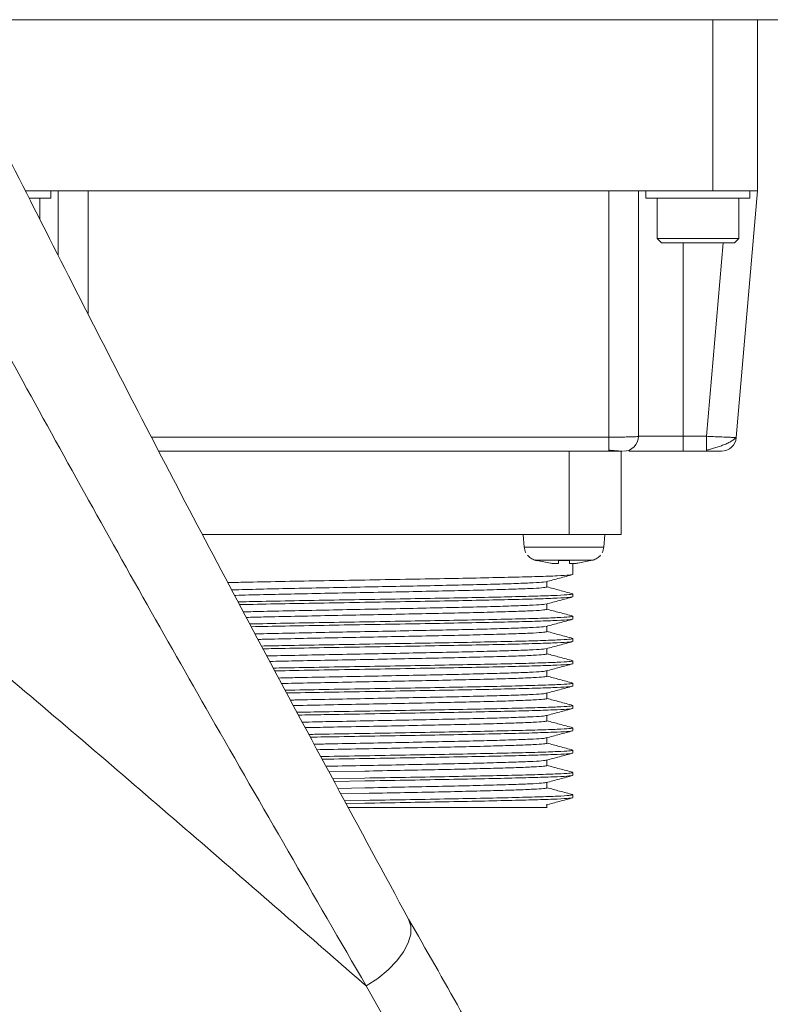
# Model space of a CAD drawing. Header units: millimetres. Extents: x 51337 to 61814, y -21781 to -12277.
# Tile 68 of 256: x 52738 to 52788, y -15498 to -15432. Entities that reach past the tile are written whole.
import ezdxf

# ---------------------------------------------------------------- set-up
doc = ezdxf.new("R2010")
doc.units = ezdxf.units.MM
doc.header["$LTSCALE"] = 0.3175
doc.layers.add('1轮廓实线层', color=7, linetype='Continuous', lineweight=18)
doc.layers.add('粗实线', color=7, linetype='Continuous', lineweight=18)

msp = doc.modelspace()

# ---------------------------------------------------------------- linework, layer by layer
at = {"layer": '1轮廓实线层', "ltscale": 30}
msp.add_lwpolyline([(52760.98632, -15497.15284), (52761.75943, -15496.64107), (52762.4512, -15496.07364), (52763.03739, -15495.47032), (52763.49744, -15494.8524), (52763.81522, -15494.24145), (52763.97958, -15493.65893), (52763.98475, -15493.12535), (52763.83055, -15492.6593)], dxfattribs=at)
for centre, start, end in [((52778.28392, -15460.20784), 270, 0), ((52784.86596, -15460.20784), 270, 355.1009075), ((52772.60424, -15467.56793), 185, 207.6676428), ((52775.9636, -15467.56793), 332.4851441, 355)]:
    msp.add_arc(centre, 1, start, end, dxfattribs=at)
at = {"layer": '粗实线', "ltscale": 30}
for p, q in [((52732.3742, -15432.20786), (52824.28392, -15432.20786)), ((52784.28392, -15432.20786), (52784.28392, -15443.70786)), ((52787.28391, -15443.70786), (52787.28391, -15432.20786)), ((52742.28391, -15443.70786), (52738.07711, -15443.70786)), ((52739.78392, -15444.21098), (52739.78392, -15443.70786)), ((52740.28392, -15448.03307), (52740.28392, -15443.70786)), ((52777.28392, -15443.70786), (52742.28391, -15443.70786)), ((52742.28391, -15443.70786), (52742.28391, -15451.95297)), ((52784.28392, -15443.70786), (52777.28392, -15443.70786)), ((52777.28392, -15460.2649), (52777.28392, -15443.70786)), ((52779.28391, -15443.70786), (52779.28391, -15460.20785)), ((52779.78391, -15443.70786), (52779.78391, -15444.21098)), ((52787.28391, -15443.70786), (52785.86231, -15460.29321)), ((52786.78391, -15444.21098), (52786.78391, -15443.70661)), ((52739.03392, -15445.58314), (52739.03392, -15444.20538)), ((52780.53392, -15444.20538), (52780.53392, -15446.90785)), ((52786.03392, -15446.90785), (52786.03392, -15444.20538)), ((52780.53392, -15446.90785), (52780.83609, -15447.20999)), ((52780.53392, -15446.90785), (52786.03392, -15446.90785)), ((52782.28392, -15447.20784), (52782.28392, -15460.20785)), ((52783.8623, -15460.20785), (52784.97658, -15447.20784)), ((52785.73174, -15447.20999), (52786.03392, -15446.90785)), ((52746.55945, -15460.2649), (52777.28392, -15460.2649)), ((52777.28392, -15461.20784), (52777.28392, -15460.2649)), ((52782.28392, -15460.20785), (52779.28391, -15460.20785)), ((52782.28392, -15460.20785), (52782.28392, -15461.20784)), ((52782.28392, -15460.20785), (52783.8623, -15460.20785)), ((52783.8623, -15461.20784), (52783.8623, -15460.20785)), ((52747.05519, -15461.20784), (52777.28392, -15461.20784)), ((52774.63392, -15466.80782), (52774.63392, -15461.20784)), ((52778.13392, -15466.80782), (52778.13392, -15461.20784)), ((52782.28392, -15461.20784), (52783.8623, -15461.20784)), ((52749.99929, -15466.80782), (52774.63392, -15466.80782)), ((52771.53392, -15466.80782), (52771.60804, -15467.6551)), ((52776.95979, -15467.6551), (52777.03414, -15466.80537)), ((52771.60804, -15467.6551), (52776.95979, -15467.6551)), ((52773.36725, -15468.73787), (52772.48392, -15468.56252)), ((52774.28392, -15468.57247), (52773.91725, -15468.56252)), ((52773.91725, -15468.56252), (52773.91725, -15468.73787)), ((52774.28392, -15468.52795), (52774.28392, -15468.57247)), ((52774.65058, -15468.56252), (52774.28392, -15468.57247)), ((52774.65058, -15468.73787), (52774.65058, -15468.56252)), ((52776.08392, -15468.56252), (52775.20059, -15468.73787)), ((52776.08387, -15468.56234), (52776.24147, -15468.52014)), ((52774.88391, -15469.49187), (52774.88391, -15468.76482)), ((52773.13391, -15470.33337), (52773.13391, -15469.96937)), ((52774.79994, -15470.78905), (52774.88391, -15470.80365)), ((52774.88391, -15470.99182), (52774.88391, -15470.80365)), ((52773.13391, -15471.83487), (52773.13391, -15471.46938)), ((52774.79112, -15472.28751), (52774.88391, -15472.30366)), ((52774.88391, -15472.49183), (52774.88391, -15472.30366)), ((52773.13391, -15473.3347), (52773.13391, -15472.96939)), ((52774.80148, -15473.78925), (52774.88391, -15473.80361)), ((52774.88391, -15473.99185), (52774.88391, -15473.80361)), ((52773.13391, -15474.83489), (52773.13391, -15474.4694)), ((52774.79349, -15475.28789), (52774.88391, -15475.30368)), ((52774.88391, -15475.49186), (52774.88391, -15475.30368)), ((52773.13391, -15476.33473), (52773.13391, -15475.96941)), ((52774.79757, -15476.78867), (52774.88391, -15476.80375)), ((52774.88391, -15476.99187), (52774.88391, -15476.80375)), ((52773.13391, -15477.83474), (52773.13391, -15477.46936)), ((52774.79785, -15478.28874), (52774.88391, -15478.30376)), ((52774.88391, -15478.49188), (52774.88391, -15478.30376)), ((52773.13391, -15479.33493), (52773.13391, -15478.96937)), ((52774.79182, -15479.78762), (52774.88391, -15479.80372)), ((52774.88391, -15479.99189), (52774.88391, -15479.80372)), ((52773.13391, -15480.83446), (52773.13391, -15480.46938)), ((52774.8011, -15481.28924), (52774.88391, -15481.30367)), ((52774.88391, -15481.49196), (52774.88391, -15481.30367)), ((52773.13391, -15482.33477), (52773.13391, -15481.96939)), ((52758.49495, -15482.75665), (52760.88392, -15482.7098)), ((52760.88392, -15483.17877), (52758.7422, -15483.21555)), ((52774.79167, -15482.78764), (52774.88391, -15482.80368)), ((52774.88391, -15482.99191), (52774.88391, -15482.80368)), ((52760.88392, -15483.36694), (52758.84265, -15483.40193)), ((52759.09537, -15483.87102), (52760.88392, -15483.83591)), ((52773.13391, -15483.8349), (52773.13391, -15483.4694)), ((52759.29474, -15484.24104), (52760.88392, -15484.20987)), ((52774.8005, -15484.28777), (52774.88391, -15484.30226)), ((52774.88391, -15484.49198), (52774.88391, -15484.30226)), ((52760.88392, -15484.67842), (52759.54284, -15484.70149)), ((52760.88392, -15484.86689), (52759.64353, -15484.88835)), ((52773.13391, -15485.1788), (52773.13391, -15484.96941)), ((52767.94138, -15509.46811), (52760.98632, -15497.15284))]:
    msp.add_line(p, q, dxfattribs=at)
for points, knots in [([(52737.13595, -15441.86321), (52739.86358, -15447.2444), (52745.32038, -15458.00982), (52754.28955, -15475.03729), (52760.51789, -15486.54089), (52763.83055, -15492.6593)], [0, 0, 0, 0, 41641.3294993, 83306.19254651, 130643.97678605, 130643.97678605, 130643.97678605, 130643.97678605]), ([(52778.69813, -15443.70786), (52778.59602, -15443.70788), (52778.39452, -15443.70791), (52777.92596, -15443.70803), (52777.53833, -15443.70792), (52777.28392, -15443.70786)], [0, 0, 0, 0, 34181.35808853, 67457.38461187, 131010.27437311, 131010.27437311, 131010.27437311, 131010.27437311]), ([(52784.28392, -15443.70786), (52784.67703, -15443.70786), (52785.46325, -15443.70786), (52786.45489, -15443.70786), (52787.14863, -15443.70786), (52787.23882, -15443.70786), (52787.28391, -15443.70786)], [0, 0, 0, 0, 41064.48045299, 82128.83707355, 123193.1936941, 164257.41779153, 164257.41779153, 164257.41779153, 164257.41779153]), ([(52738.33221, -15444.20782), (52738.47918, -15444.20782), (52739.01734, -15444.20782), (52739.61521, -15444.20782), (52739.72768, -15444.20782), (52739.78392, -15444.20782)], [0, 0, 0, 0, 20670.29115802, 75691.65995141, 130712.83355656, 130712.83355656, 130712.83355656, 130712.83355656]), ([(52779.78391, -15444.20782), (52779.83653, -15444.20782), (52779.94175, -15444.20782), (52780.75112, -15444.20782), (52781.90802, -15444.20782), (52782.82528, -15444.20782), (52783.28391, -15444.20782)], [0, 0, 0, 0, 41053.01500694, 82106.00751998, 123159.12446722, 164212.09577858, 164212.09577858, 164212.09577858, 164212.09577858]), ([(52783.28391, -15444.20782), (52783.74254, -15444.20782), (52784.6598, -15444.20782), (52785.81671, -15444.20782), (52786.62609, -15444.20782), (52786.7313, -15444.20782), (52786.78391, -15444.20782)], [0, 0, 0, 0, 41062.17840659, 82124.50248172, 123186.82655685, 164249.00496344, 164249.00496344, 164249.00496344, 164249.00496344]), ([(52760.98632, -15497.15284), (52757.487, -15491.11581), (52750.92014, -15479.78665), (52741.42574, -15462.9871), (52735.62345, -15452.34808), (52732.72199, -15447.02802)], [0, 0, 0, 0, 47456.62487459, 89057.58906786, 130667.32183692, 130667.32183692, 130667.32183692, 130667.32183692]), ([(52780.83392, -15447.20784), (52780.87075, -15447.20784), (52780.9444, -15447.20784), (52781.51096, -15447.20784), (52782.32079, -15447.20784), (52782.96287, -15447.20784), (52783.28391, -15447.20784)], [0, 0, 0, 0, 41054.76123284, 82110.04549693, 123165.0637054, 164220.2011985, 164220.2011985, 164220.2011985, 164220.2011985]), ([(52783.28391, -15447.20784), (52783.60495, -15447.20784), (52784.24704, -15447.20784), (52785.05688, -15447.20784), (52785.62343, -15447.20784), (52785.69709, -15447.20784), (52785.73392, -15447.20784)], [0, 0, 0, 0, 41061.5310126, 82123.20881904, 123184.88662549, 164246.04131924, 164246.04131924, 164246.04131924, 164246.04131924]), ([(52777.28392, -15460.2649), (52777.53693, -15460.2642), (52777.92386, -15460.26314), (52778.38922, -15460.25601), (52778.77404, -15460.24707), (52779.06741, -15460.23542), (52779.25178, -15460.2212), (52779.27275, -15460.21249), (52779.28391, -15460.20785)], [0, 0, 0, 0, 56744.70543534, 86777.87509978, 117832.51415898, 167836.57018662, 199584.33616898, 235762.42911184, 235762.42911184, 235762.42911184, 235762.42911184]), ([(52783.8623, -15460.20785), (52784.02283, -15460.21476), (52784.32423, -15460.22773), (52784.81818, -15460.24928), (52785.23433, -15460.26657), (52785.54416, -15460.27998), (52785.79402, -15460.29057), (52785.83531, -15460.29216), (52785.86231, -15460.29321)], [0, 0, 0, 0, 36199.56956459, 67965.19918558, 117993.85730329, 149058.17668163, 179097.14575444, 235851.16828337, 235851.16828337, 235851.16828337, 235851.16828337]), ([(52783.8623, -15461.13894), (52783.9485, -15461.11895), (52784.12502, -15461.07803), (52784.41932, -15460.99405), (52784.72307, -15460.8958), (52785.02162, -15460.78489), (52785.29726, -15460.66564), (52785.53247, -15460.54147), (52785.71958, -15460.41504), (52785.78704, -15460.3329), (52785.82105, -15460.29148)], [0, 0, 0, 0, 33605.02215341, 68817.4208287, 105633.12745406, 143943.21966917, 183519.37036568, 224084.31974564, 265416.8798471, 307453.16884552, 307453.16884552, 307453.16884552, 307453.16884552]), ([(52777.28392, -15461.14341), (52777.41209, -15461.15375), (52777.65737, -15461.17355), (52777.9397, -15461.19369), (52778.13141, -15461.20608), (52778.17517, -15461.20723), (52778.1962, -15461.20778)], [0, 0, 0, 0, 46433.32241876, 88858.48980642, 127987.48729079, 164183.14952018, 164183.14952018, 164183.14952018, 164183.14952018]), ([(52777.28392, -15461.20784), (52777.41516, -15461.20784), (52777.67717, -15461.20784), (52778.01822, -15461.20784), (52778.14542, -15461.20784), (52778.20889, -15461.20784)], [0, 0, 0, 0, 43833.5177579, 87506.064743, 131004.64440279, 131004.64440279, 131004.64440279, 131004.64440279]), ([(52782.28392, -15461.20784), (52781.76277, -15461.20784), (52780.72047, -15461.20784), (52779.37727, -15461.20784), (52778.87721, -15461.20784), (52778.63392, -15461.20784)], [0, 0, 0, 0, 44450.60816739, 88900.88968824, 131017.469167, 131017.469167, 131017.469167, 131017.469167]), ([(52783.8623, -15461.20784), (52783.99502, -15461.20784), (52784.25964, -15461.20784), (52784.59161, -15461.20784), (52784.82146, -15461.20784), (52784.85117, -15461.20784), (52784.86596, -15461.20784)], [0, 0, 0, 0, 41510.80380074, 82760.51192307, 123683.96688015, 164245.70403905, 164245.70403905, 164245.70403905, 164245.70403905]), ([(52760.98632, -15497.15284), (52758.07454, -15494.61702), (52751.20985, -15488.63869), (52740.04954, -15479.00571), (52730.23326, -15470.77251), (52724.37633, -15466.17192), (52722.92558, -15465.03237)], [0, 0, 0, 0, 39303.42141854, 92659.8632498, 146138.62175609, 163746.58450543, 163746.58450543, 163746.58450543, 163746.58450543]), ([(52774.63392, -15466.80782), (52775.09255, -15466.80782), (52776.0098, -15466.80782), (52777.16672, -15466.80782), (52777.97608, -15466.80782), (52778.0813, -15466.80782), (52778.13392, -15466.80782)], [0, 0, 0, 0, 41040.83555568, 82081.48054411, 123122.24992884, 164163.04180078, 164163.04180078, 164163.04180078, 164163.04180078]), ([(52771.83119, -15468.20227), (52771.90107, -15468.27517), (52772.04083, -15468.42099), (52772.2298, -15468.49229), (52772.32429, -15468.52795)], [0, 0, 0, 0, 46288.34723065, 92576.96372282, 92576.96372282, 92576.96372282, 92576.96372282]), ([(52774.28392, -15468.52795), (52774.02714, -15468.52795), (52773.51357, -15468.52795), (52772.86582, -15468.52795), (52772.41266, -15468.52795), (52772.35375, -15468.52795), (52772.32429, -15468.52795)], [0, 0, 0, 0, 41033.80016482, 82067.46171958, 123101.01295635, 164134.73511301, 164134.73511301, 164134.73511301, 164134.73511301]), ([(52772.32725, -15468.51966), (52772.37268, -15468.53868), (52772.42326, -15468.55985), (52772.47685, -15468.56979), (52772.48232, -15468.5708)], [0, 0, 0, 0, 83135.76031088, 92579.57338568, 92579.57338568, 92579.57338568, 92579.57338568]), ([(52776.24358, -15468.52795), (52776.23533, -15468.52806), (52776.21881, -15468.52829), (52776.08316, -15468.52835), (52775.86273, -15468.52811), (52775.49696, -15468.52802), (52774.9767, -15468.5283), (52774.5161, -15468.52806), (52774.28392, -15468.52795)], [0, 0, 0, 0, 30589.7519967, 61170.49379802, 99683.52094128, 129996.19937911, 182431.16568339, 235731.8675813, 235731.8675813, 235731.8675813, 235731.8675813]), ([(52776.24358, -15468.52795), (52776.33806, -15468.49229), (52776.52702, -15468.42098), (52776.66677, -15468.27517), (52776.73665, -15468.20227)], [0, 0, 0, 0, 46299.93341765, 92601.02527656, 92601.02527656, 92601.02527656, 92601.02527656]), ([(52773.91725, -15468.73787), (52773.91504, -15468.74248), (52773.91068, -15468.75157), (52773.86623, -15468.76381), (52773.76611, -15468.77063), (52773.61607, -15468.76376), (52773.47842, -15468.75167), (52773.40466, -15468.74252), (52773.36725, -15468.73787)], [0, 0, 0, 0, 30793.58435683, 60718.67851692, 117822.45521771, 174944.39780352, 204888.53532256, 235704.73306628, 235704.73306628, 235704.73306628, 235704.73306628]), ([(52773.36725, -15468.73787), (52773.40463, -15468.74248), (52773.47835, -15468.75157), (52773.61592, -15468.76381), (52773.76598, -15468.77063), (52773.86617, -15468.76376), (52773.91067, -15468.75167), (52773.91504, -15468.74252), (52773.91725, -15468.73787)], [0, 0, 0, 0, 30790.95783874, 60718.1926271, 117818.38492086, 174944.07264274, 204886.48249136, 235702.06319474, 235702.06319474, 235702.06319474, 235702.06319474]), ([(52775.20059, -15468.73787), (52775.1632, -15468.74248), (52775.08948, -15468.75157), (52774.95192, -15468.76381), (52774.80185, -15468.77063), (52774.70167, -15468.76376), (52774.65717, -15468.75167), (52774.6528, -15468.74252), (52774.65058, -15468.73787)], [0, 0, 0, 0, 30793.09716735, 60722.4112736, 117828.25570047, 174956.77393891, 204901.26415977, 235718.98590253, 235718.98590253, 235718.98590253, 235718.98590253]), ([(52751.69781, -15470.03863), (52752.15514, -15470.02826), (52753.3015, -15470.00227), (52755.50031, -15469.96058), (52758.13292, -15469.91378), (52759.96692, -15469.88249), (52760.88392, -15469.86685)], [0, 0, 0, 0, 29702.12561939, 74451.87113084, 119201.51997223, 163951.25878393, 163951.25878393, 163951.25878393, 163951.25878393]), ([(52760.88392, -15469.86685), (52761.80021, -15469.85123), (52763.63279, -15469.81999), (52766.27599, -15469.77317), (52768.71216, -15469.72621), (52770.84676, -15469.67942), (52772.60126, -15469.63246), (52773.89512, -15469.58563), (52774.72761, -15469.5388), (52774.83181, -15469.50751), (52774.88391, -15469.49187)], [0, 0, 0, 0, 38386.3921331, 76772.82101887, 115159.14125721, 153545.59767382, 191932.14885811, 230318.45486037, 268704.81429445, 307091.21045223, 307091.21045223, 307091.21045223, 307091.21045223]), ([(52773.08336, -15469.98296), (52773.3798, -15469.90332), (52773.97276, -15469.74402), (52774.56576, -15469.58479), (52774.86231, -15469.50517)], [0, 0, 0, 0, 46285.7782959, 92585.63866883, 92585.63866883, 92585.63866883, 92585.63866883]), ([(52751.95698, -15470.53156), (52752.04395, -15470.52883), (52752.63109, -15470.51045), (52754.05465, -15470.47658), (52756.1604, -15470.4296), (52758.48001, -15470.38281), (52760.08261, -15470.35152), (52760.88392, -15470.33588)], [0, 0, 0, 0, 8426.83111777, 56892.73384927, 105358.90285939, 153824.88967841, 202290.96838272, 202290.96838272, 202290.96838272, 202290.96838272]), ([(52760.88392, -15470.33588), (52761.68567, -15470.32027), (52763.28919, -15470.28905), (52765.60195, -15470.24209), (52767.73376, -15470.1953), (52769.60091, -15470.14833), (52771.13846, -15470.10154), (52772.26175, -15470.05457), (52772.92426, -15470.01385), (52773.00977, -15469.98868), (52773.04218, -15469.97914)], [0, 0, 0, 0, 40351.27270637, 80702.62775666, 121053.97564877, 161405.14093405, 201756.46280497, 242107.94060922, 282459.15635893, 307084.23669222, 307084.23669222, 307084.23669222, 307084.23669222]), ([(52760.88392, -15470.70942), (52761.68568, -15470.69377), (52763.28919, -15470.66246), (52765.60197, -15470.61542), (52767.73362, -15470.56837), (52769.60139, -15470.52145), (52771.13658, -15470.47439), (52772.26871, -15470.42737), (52772.99714, -15470.38032), (52773.08832, -15470.34902), (52773.13391, -15470.33337)], [0, 0, 0, 0, 38385.50459942, 76771.09213157, 115156.58813897, 153542.09043378, 191927.59486569, 230313.20311142, 268698.59735687, 307084.11362525, 307084.11362525, 307084.11362525, 307084.11362525]), ([(52774.87214, -15470.7931), (52774.57507, -15470.71334), (52773.99567, -15470.55777), (52773.41625, -15470.40212), (52773.13391, -15470.32628)], [0, 0, 0, 0, 47471.1504028, 92586.22272401, 92586.22272401, 92586.22272401, 92586.22272401]), ([(52752.15031, -15470.89932), (52752.17405, -15470.89858), (52752.70324, -15470.8822), (52754.05957, -15470.85021), (52756.15909, -15470.80329), (52758.48034, -15470.7564), (52760.08273, -15470.72508), (52760.88392, -15470.70942)], [0, 0, 0, 0, 2347.66666067, 52333.69317439, 102319.9701076, 152306.23169752, 202292.43973402, 202292.43973402, 202292.43973402, 202292.43973402]), ([(52760.88392, -15471.17874), (52759.96643, -15471.19439), (52758.13147, -15471.22568), (52755.50613, -15471.27247), (52753.55103, -15471.30915), (52752.61766, -15471.3301), (52752.37961, -15471.33545)], [0, 0, 0, 0, 49054.41780168, 98108.73697839, 147163.16212429, 163957.68933188, 163957.68933188, 163957.68933188, 163957.68933188]), ([(52774.88391, -15470.80365), (52774.83181, -15470.8193), (52774.72761, -15470.85058), (52773.89512, -15470.89739), (52772.60127, -15470.94432), (52770.84676, -15470.99125), (52768.71216, -15471.03805), (52766.27599, -15471.08501), (52763.63279, -15471.13181), (52761.80021, -15471.1631), (52760.88392, -15471.17874)], [0, 0, 0, 0, 38398.54432154, 76797.05190776, 115195.70409979, 153594.24238276, 191992.8469822, 230391.31536029, 268789.89242017, 307188.44695632, 307188.44695632, 307188.44695632, 307188.44695632]), ([(52774.79192, -15471.00786), (52774.75283, -15471.01815), (52774.65434, -15471.0441), (52773.88835, -15471.08555), (52772.60308, -15471.13252), (52770.84628, -15471.17931), (52768.71229, -15471.22627), (52766.27595, -15471.2731), (52763.6328, -15471.31993), (52761.80021, -15471.35122), (52760.88392, -15471.36686)], [0, 0, 0, 0, 26395.6505044, 66508.96251207, 106622.23356064, 146735.73106864, 186849.15929845, 226962.41547047, 267075.80005437, 307189.16110866, 307189.16110866, 307189.16110866, 307189.16110866]), ([(52773.08417, -15471.48273), (52773.38063, -15471.40309), (52773.97365, -15471.24379), (52774.5667, -15471.08456), (52774.86328, -15471.00494)], [0, 0, 0, 0, 46285.47327531, 92585.49991685, 92585.49991685, 92585.49991685, 92585.49991685]), ([(52760.88392, -15471.36686), (52759.96634, -15471.38247), (52758.13119, -15471.41369), (52755.50722, -15471.46064), (52753.58659, -15471.49647), (52752.68372, -15471.51672), (52752.47734, -15471.52135)], [0, 0, 0, 0, 49739.99782349, 99479.93253699, 149219.93780735, 163957.67428819, 163957.67428819, 163957.67428819, 163957.67428819]), ([(52752.73444, -15472.01041), (52753.1703, -15471.99908), (52754.20827, -15471.97209), (52756.17254, -15471.92961), (52758.47698, -15471.88265), (52760.0816, -15471.85144), (52760.88392, -15471.83583)], [0, 0, 0, 0, 31871.55947542, 75900.88876133, 119930.09518572, 163959.34243279, 163959.34243279, 163959.34243279, 163959.34243279]), ([(52760.88392, -15471.83583), (52761.68567, -15471.82021), (52763.28919, -15471.78897), (52765.60195, -15471.74215), (52767.73376, -15471.6952), (52769.60092, -15471.64838), (52771.13844, -15471.60151), (52772.26186, -15471.5547), (52772.92507, -15471.51376), (52773.01065, -15471.48857), (52773.04323, -15471.47897)], [0, 0, 0, 0, 40327.55563081, 80655.17402459, 120982.82432949, 161310.25306971, 201637.85783618, 241965.59891182, 282293.11715205, 307083.75096545, 307083.75096545, 307083.75096545, 307083.75096545]), ([(52760.88392, -15472.20967), (52761.68567, -15472.19405), (52763.28918, -15472.16282), (52765.60198, -15472.11597), (52767.73362, -15472.06912), (52769.60141, -15472.02227), (52771.13659, -15471.97542), (52772.26874, -15471.92857), (52772.99714, -15471.88172), (52773.08832, -15471.85049), (52773.13391, -15471.83487)], [0, 0, 0, 0, 38385.44637748, 76770.8385731, 115156.35647344, 153541.77409706, 191927.2672439, 230312.68015306, 268698.30019323, 307083.62809557, 307083.62809557, 307083.62809557, 307083.62809557]), ([(52774.86636, -15472.29156), (52774.56931, -15472.21182), (52773.9918, -15472.05679), (52773.41435, -15471.90164), (52773.13391, -15471.82629)], [0, 0, 0, 0, 47622.15638264, 92586.05765015, 92586.05765015, 92586.05765015, 92586.05765015]), ([(52752.92845, -15472.37942), (52753.30224, -15472.36975), (52754.27956, -15472.34445), (52756.17383, -15472.30348), (52758.47665, -15472.25658), (52760.08149, -15472.2253), (52760.88392, -15472.20967)], [0, 0, 0, 0, 28057.60792743, 73358.51638962, 118659.53485286, 163960.48281297, 163960.48281297, 163960.48281297, 163960.48281297]), ([(52774.88391, -15472.30366), (52774.83181, -15472.31931), (52774.72761, -15472.35059), (52773.89512, -15472.39739), (52772.60127, -15472.44436), (52770.84676, -15472.49116), (52768.71216, -15472.53809), (52766.27599, -15472.58502), (52763.63279, -15472.63183), (52761.80021, -15472.66311), (52760.88392, -15472.67876)], [0, 0, 0, 0, 38398.48418683, 76796.9316384, 115195.52369555, 153593.98760328, 191992.54630843, 230390.95455193, 268789.47147705, 307187.96587847, 307187.96587847, 307187.96587847, 307187.96587847]), ([(52774.79416, -15472.50745), (52774.75473, -15472.51786), (52774.6561, -15472.54389), (52773.88855, -15472.58562), (52772.60302, -15472.63241), (52770.84629, -15472.67938), (52768.71229, -15472.72617), (52766.27595, -15472.77313), (52763.6328, -15472.81995), (52761.80021, -15472.85119), (52760.88392, -15472.86681)], [0, 0, 0, 0, 26701.132832, 66770.74803959, 106840.29261205, 146910.09311776, 186979.79470024, 227049.35413305, 267119.02697745, 307188.66145759, 307188.66145759, 307188.66145759, 307188.66145759]), ([(52773.08559, -15472.98238), (52773.38207, -15472.90272), (52773.97512, -15472.74337), (52774.5682, -15472.58415), (52774.86479, -15472.50453)], [0, 0, 0, 0, 46285.68200197, 92585.36538031, 92585.36538031, 92585.36538031, 92585.36538031]), ([(52760.88392, -15472.67876), (52759.96879, -15472.69437), (52758.13853, -15472.72559), (52755.4974, -15472.77218), (52753.93281, -15472.80308), (52753.15922, -15472.81835)], [0, 0, 0, 0, 43933.40711653, 87866.75849046, 130833.00915051, 130833.00915051, 130833.00915051, 130833.00915051]), ([(52760.88392, -15472.86681), (52759.96888, -15472.88245), (52758.1388, -15472.91374), (52755.53221, -15472.95957), (52753.99899, -15472.98988), (52753.25709, -15473.00455)], [0, 0, 0, 0, 44538.20856512, 89076.32758522, 130833.09788946, 130833.09788946, 130833.09788946, 130833.09788946]), ([(52760.88392, -15473.33578), (52761.68567, -15473.32013), (52763.28919, -15473.28885), (52765.60195, -15473.24204), (52767.73376, -15473.19509), (52769.60093, -15473.14826), (52771.13838, -15473.10143), (52772.26204, -15473.05448), (52772.92653, -15473.01357), (52773.01221, -15472.98819), (52773.0451, -15472.97845)], [0, 0, 0, 0, 40285.57889974, 80571.20098485, 120856.85494785, 161142.28757691, 201427.8960489, 241713.43982362, 281999.18147027, 307083.26861747, 307083.26861747, 307083.26861747, 307083.26861747]), ([(52753.51267, -15473.49063), (52753.69827, -15473.48588), (52754.49314, -15473.46556), (52756.17912, -15473.42944), (52758.47533, -15473.38263), (52760.08105, -15473.3514), (52760.88392, -15473.33578)], [0, 0, 0, 0, 15115.08183537, 64731.46093176, 114347.65351324, 163963.91612912, 163963.91612912, 163963.91612912, 163963.91612912]), ([(52753.70677, -15473.85988), (52753.8292, -15473.85674), (52754.56355, -15473.8379), (52756.18158, -15473.80366), (52758.47472, -15473.75669), (52760.08085, -15473.72543), (52760.88392, -15473.7098)], [0, 0, 0, 0, 10251.55442614, 61489.45963592, 112727.22186903, 163965.05642533, 163965.05642533, 163965.05642533, 163965.05642533]), ([(52760.88392, -15473.7098), (52761.68567, -15473.69418), (52763.28918, -15473.66296), (52765.60198, -15473.61604), (52767.73362, -15473.56911), (52769.60141, -15473.52231), (52771.13659, -15473.47534), (52772.26872, -15473.42855), (52772.99714, -15473.38161), (52773.08832, -15473.35034), (52773.13391, -15473.3347)], [0, 0, 0, 0, 38385.3750157, 76770.82836355, 115156.1885029, 153541.5347648, 191926.97514164, 230312.26057, 268697.63455372, 307083.14663618, 307083.14663618, 307083.14663618, 307083.14663618]), ([(52774.88391, -15473.80361), (52774.83181, -15473.81926), (52774.72761, -15473.85054), (52773.89512, -15473.89735), (52772.60126, -15473.9443), (52770.84676, -15473.99113), (52768.71216, -15474.03796), (52766.27599, -15474.08491), (52763.63279, -15474.13172), (52761.80021, -15474.163), (52760.88392, -15474.17865)], [0, 0, 0, 0, 38398.42837083, 76796.82000645, 115195.40537234, 153593.74735279, 191992.23600134, 230390.58842894, 268789.04953801, 307187.48812342, 307187.48812342, 307187.48812342, 307187.48812342]), ([(52774.87308, -15473.79336), (52774.57606, -15473.71362), (52773.99633, -15473.55798), (52773.41661, -15473.40224), (52773.13391, -15473.3263)], [0, 0, 0, 0, 47437.0219334, 92585.94216978, 92585.94216978, 92585.94216978, 92585.94216978]), ([(52760.88392, -15474.17865), (52759.96964, -15474.19429), (52758.14109, -15474.22558), (52755.7748, -15474.267), (52754.4605, -15474.2929), (52753.94018, -15474.30316)], [0, 0, 0, 0, 49272.08980896, 98544.20851982, 130833.71613011, 130833.71613011, 130833.71613011, 130833.71613011]), ([(52760.88392, -15474.36682), (52759.96977, -15474.38246), (52758.1415, -15474.41375), (52755.81037, -15474.45453), (52754.5282, -15474.47977), (52754.0405, -15474.48937)], [0, 0, 0, 0, 50053.45771739, 100106.81480123, 130833.80726221, 130833.80726221, 130833.80726221, 130833.80726221]), ([(52774.79663, -15474.00704), (52774.75681, -15474.01759), (52774.65803, -15474.04375), (52773.88877, -15474.08562), (52772.60297, -15474.13245), (52770.84631, -15474.17928), (52768.71229, -15474.22624), (52766.27595, -15474.27303), (52763.6328, -15474.31999), (52761.80021, -15474.35121), (52760.88392, -15474.36682)], [0, 0, 0, 0, 27035.63527797, 67057.39328637, 107079.08074401, 147101.00898672, 187122.86810938, 227144.55556702, 267166.38598595, 307188.16324388, 307188.16324388, 307188.16324388, 307188.16324388]), ([(52760.88392, -15474.83591), (52761.68567, -15474.82026), (52763.28919, -15474.78898), (52765.60195, -15474.74218), (52767.73375, -15474.69521), (52769.60094, -15474.64841), (52771.13833, -15474.60148), (52772.26223, -15474.55455), (52772.92819, -15474.51349), (52773.01401, -15474.48798), (52773.04723, -15474.4781)], [0, 0, 0, 0, 40237.69160255, 80475.42633913, 120713.19291571, 160950.73842145, 201188.47905011, 241426.35568408, 281663.97100127, 307082.78948904, 307082.78948904, 307082.78948904, 307082.78948904]), ([(52773.08718, -15474.48197), (52773.38367, -15474.40231), (52773.97674, -15474.24296), (52774.56982, -15474.08374), (52774.8664, -15474.00412)], [0, 0, 0, 0, 46285.7398818, 92585.23267545, 92585.23267545, 92585.23267545, 92585.23267545]), ([(52754.30034, -15474.97163), (52754.92039, -15474.95764), (52756.23313, -15474.92804), (52758.4822, -15474.88274), (52760.08334, -15474.85152), (52760.88392, -15474.83591)], [0, 0, 0, 0, 40451.41031474, 85643.26015167, 130835.15188926, 130835.15188926, 130835.15188926, 130835.15188926]), ([(52754.49942, -15475.34112), (52755.05493, -15475.3286), (52756.30387, -15475.30045), (52758.48282, -15475.25672), (52760.08355, -15475.22548), (52760.88392, -15475.20987)], [0, 0, 0, 0, 37418.59273067, 84127.35545299, 130836.18410579, 130836.18410579, 130836.18410579, 130836.18410579]), ([(52760.88392, -15475.20987), (52761.68567, -15475.19423), (52763.28918, -15475.16294), (52765.60198, -15475.11611), (52767.73363, -15475.06928), (52769.60141, -15475.02232), (52771.13659, -15474.97553), (52772.26874, -15474.92857), (52772.99714, -15474.88175), (52773.08832, -15474.85051), (52773.13391, -15474.83489)], [0, 0, 0, 0, 38385.33529672, 76770.71174178, 115156.09996925, 153541.31448669, 191926.67796075, 230311.97978927, 268697.47015624, 307082.66838636, 307082.66838636, 307082.66838636, 307082.66838636]), ([(52774.86798, -15475.292), (52774.57089, -15475.21224), (52773.99286, -15475.05704), (52773.41485, -15474.90178), (52773.13391, -15474.82631)], [0, 0, 0, 0, 47585.9627168, 92585.78041916, 92585.78041916, 92585.78041916, 92585.78041916]), ([(52760.88392, -15475.6783), (52759.97099, -15475.69388), (52758.14513, -15475.72506), (52756.05753, -15475.76117), (52754.99922, -15475.78183), (52754.73961, -15475.7869)], [0, 0, 0, 0, 56272.02438293, 112543.92986887, 130834.43939899, 130834.43939899, 130834.43939899, 130834.43939899]), ([(52760.88392, -15475.86683), (52759.97121, -15475.88247), (52758.1458, -15475.91376), (52756.09301, -15475.94938), (52755.06694, -15475.96945), (52754.84035, -15475.97388)], [0, 0, 0, 0, 57297.63705144, 114595.15890475, 130834.52976497, 130834.52976497, 130834.52976497, 130834.52976497]), ([(52774.88391, -15475.30368), (52774.83181, -15475.31928), (52774.72761, -15475.35046), (52773.89512, -15475.39732), (52772.60126, -15475.44419), (52770.84677, -15475.49094), (52768.71216, -15475.53782), (52766.276, -15475.58465), (52763.6328, -15475.63153), (52761.80021, -15475.66271), (52760.88392, -15475.6783)], [0, 0, 0, 0, 38398.36815065, 76796.72802904, 115195.0344589, 153593.55768463, 191991.80179681, 230390.2064771, 268788.63582888, 307187.0141941, 307187.0141941, 307187.0141941, 307187.0141941]), ([(52774.79898, -15475.50664), (52774.75879, -15475.51733), (52774.65987, -15475.54364), (52773.88897, -15475.58553), (52772.60291, -15475.63249), (52770.84632, -15475.67928), (52768.71228, -15475.72625), (52766.27596, -15475.77304), (52763.63281, -15475.82), (52761.80022, -15475.85122), (52760.88392, -15475.86683)], [0, 0, 0, 0, 27353.45789246, 67329.74214717, 107305.98558269, 147282.45470405, 187258.85478388, 227235.08339367, 267211.3509799, 307187.66928799, 307187.66928799, 307187.66928799, 307187.66928799]), ([(52773.08872, -15475.98151), (52773.38521, -15475.90187), (52773.97827, -15475.74257), (52774.57133, -15475.58334), (52774.8679, -15475.50372)], [0, 0, 0, 0, 46285.16396543, 92585.10056517, 92585.10056517, 92585.10056517, 92585.10056517]), ([(52755.09902, -15476.45393), (52755.45965, -15476.44582), (52756.51649, -15476.42206), (52758.48521, -15476.38279), (52760.08435, -15476.3515), (52760.88392, -15476.33586)], [0, 0, 0, 0, 26915.70985236, 78877.45221659, 130839.29309362, 130839.29309362, 130839.29309362, 130839.29309362]), ([(52760.88392, -15476.33586), (52761.68567, -15476.32024), (52763.28919, -15476.28901), (52765.60195, -15476.24216), (52767.73375, -15476.1953), (52769.60096, -15476.14848), (52771.13828, -15476.10153), (52772.26243, -15476.0547), (52772.92983, -15476.01348), (52773.01578, -15475.98783), (52773.04933, -15475.97781)], [0, 0, 0, 0, 40190.59642432, 80381.25539844, 120571.92670911, 160762.39667378, 200953.06153309, 241143.84277244, 281334.38246689, 307082.31358842, 307082.31358842, 307082.31358842, 307082.31358842]), ([(52760.88392, -15476.70958), (52761.68567, -15476.69396), (52763.28918, -15476.66273), (52765.60197, -15476.61588), (52767.73363, -15476.56903), (52769.6014, -15476.52218), (52771.13659, -15476.47533), (52772.26872, -15476.4285), (52772.99714, -15476.38155), (52773.08832, -15476.35033), (52773.13391, -15476.33473)], [0, 0, 0, 0, 38385.26348947, 76770.47279733, 115155.69557207, 153540.98932866, 191926.37511034, 230311.54901273, 268696.81147022, 307082.19343426, 307082.19343426, 307082.19343426, 307082.19343426]), ([(52774.87061, -15476.79273), (52774.57366, -15476.71298), (52773.99474, -15476.55751), (52773.41586, -15476.402), (52773.13391, -15476.32626)], [0, 0, 0, 0, 47492.19894912, 92585.65252962, 92585.65252962, 92585.65252962, 92585.65252962]), ([(52755.29804, -15476.8233), (52755.59375, -15476.81667), (52756.58685, -15476.79438), (52758.48622, -15476.75649), (52760.08468, -15476.72522), (52760.88391, -15476.70958)], [0, 0, 0, 0, 22886.81651208, 76863.53267287, 130840.32502295, 130840.32502295, 130840.32502295, 130840.32502295]), ([(52760.88392, -15477.17879), (52759.96472, -15477.19443), (52758.13111, -15477.22563), (52756.40218, -15477.25677), (52755.53996, -15477.27231)], [0, 0, 0, 0, 46368.57237699, 92496.73096888, 92496.73096888, 92496.73096888, 92496.73096888]), ([(52774.88391, -15476.80375), (52774.83181, -15476.81936), (52774.72761, -15476.85058), (52773.89512, -15476.89754), (52772.60127, -15476.94433), (52770.84676, -15476.9913), (52768.71216, -15477.03809), (52766.27599, -15477.08506), (52763.63279, -15477.13186), (52761.80021, -15477.16314), (52760.88392, -15477.17879)], [0, 0, 0, 0, 38398.29381383, 76796.57937352, 115194.9810572, 153593.28307297, 191991.6514048, 230389.88351611, 268788.22430855, 307186.54257739, 307186.54257739, 307186.54257739, 307186.54257739]), ([(52774.80093, -15477.00629), (52774.76044, -15477.0171), (52774.66141, -15477.04353), (52773.88914, -15477.08564), (52772.60287, -15477.13248), (52770.84633, -15477.1793), (52768.71228, -15477.22626), (52766.27595, -15477.27305), (52763.6328, -15477.32001), (52761.80021, -15477.35123), (52760.88392, -15477.36684)], [0, 0, 0, 0, 27617.99428615, 67556.41802988, 107494.77136975, 147433.36499333, 187371.88964078, 227310.24298065, 267248.73898413, 307187.18193731, 307187.18193731, 307187.18193731, 307187.18193731]), ([(52773.09002, -15477.48116), (52773.3865, -15477.40152), (52773.97954, -15477.24222), (52774.57256, -15477.083), (52774.86912, -15477.00337)], [0, 0, 0, 0, 46285.30802453, 92584.96812634, 92584.96812634, 92584.96812634, 92584.96812634]), ([(52760.88392, -15477.36684), (52759.96455, -15477.38248), (52758.16573, -15477.41308), (52756.46958, -15477.44363), (52755.64032, -15477.45857)], [0, 0, 0, 0, 47274.17425562, 92496.87116944, 92496.87116944, 92496.87116944, 92496.87116944]), ([(52755.89818, -15477.93714), (52755.99696, -15477.93493), (52756.79806, -15477.91704), (52758.49044, -15477.88356), (52760.08608, -15477.85224), (52760.8839, -15477.83658)], [0, 0, 0, 0, 8596.46078346, 69719.99955147, 130843.43594133, 130843.43594133, 130843.43594133, 130843.43594133]), ([(52760.8839, -15477.83658), (52761.68566, -15477.82098), (52763.28918, -15477.78978), (52765.60195, -15477.74307), (52767.73375, -15477.69633), (52769.60098, -15477.64963), (52771.13826, -15477.60279), (52772.2626, -15477.55608), (52772.93127, -15477.51485), (52773.01731, -15477.48913), (52773.05116, -15477.47902)], [0, 0, 0, 0, 40149.82021136, 80299.6787499, 120449.43045395, 160599.33151693, 200749.07672674, 240899.099184, 281048.95772255, 307081.84032474, 307081.84032474, 307081.84032474, 307081.84032474]), ([(52760.88392, -15478.20983), (52761.68567, -15478.19418), (52763.28918, -15478.1629), (52765.60198, -15478.11609), (52767.73362, -15478.06916), (52769.60141, -15478.02223), (52771.13659, -15477.97542), (52772.26872, -15477.92849), (52772.99714, -15477.88157), (52773.08832, -15477.85035), (52773.13391, -15477.83474)], [0, 0, 0, 0, 38385.21551332, 76770.47217485, 115155.65422008, 153540.84097974, 191926.08467032, 230311.21059675, 268696.40648629, 307081.72188218, 307081.72188218, 307081.72188218, 307081.72188218]), ([(52774.87083, -15478.29274), (52774.57374, -15478.21298), (52773.99477, -15478.05753), (52773.4158, -15477.902), (52773.13391, -15477.82627)], [0, 0, 0, 0, 47508.69336158, 92585.51256055, 92585.51256055, 92585.51256055, 92585.51256055]), ([(52756.0968, -15478.30579), (52756.12982, -15478.30506), (52756.86746, -15478.28863), (52758.49241, -15478.25668), (52760.08675, -15478.22545), (52760.88392, -15478.20983)], [0, 0, 0, 0, 2995.66854902, 66920.03714821, 130844.46501633, 130844.46501633, 130844.46501633, 130844.46501633]), ([(52774.88391, -15478.30376), (52774.83181, -15478.31936), (52774.72761, -15478.35054), (52773.89512, -15478.3974), (52772.60126, -15478.44427), (52770.84677, -15478.49102), (52768.71216, -15478.53789), (52766.276, -15478.58476), (52763.6328, -15478.63151), (52761.80021, -15478.66276), (52760.88392, -15478.67838)], [0, 0, 0, 0, 38398.25174291, 76796.49521357, 115194.68523588, 153593.09205339, 191991.2197582, 230389.59993674, 268787.79893404, 307186.07511385, 307186.07511385, 307186.07511385, 307186.07511385]), ([(52774.8022, -15478.50606), (52774.76152, -15478.51696), (52774.66241, -15478.54349), (52773.88925, -15478.58555), (52772.60284, -15478.63251), (52770.84634, -15478.6793), (52768.71228, -15478.72627), (52766.27596, -15478.77306), (52763.63281, -15478.82002), (52761.80022, -15478.85124), (52760.88392, -15478.86685)], [0, 0, 0, 0, 27789.39888271, 67703.26795617, 107617.09627418, 147531.14992567, 187445.13464342, 227358.94815885, 267272.80058986, 307186.70366354, 307186.70366354, 307186.70366354, 307186.70366354]), ([(52773.09093, -15478.98093), (52773.38738, -15478.9013), (52773.98038, -15478.742), (52774.57335, -15478.58277), (52774.86988, -15478.50314)], [0, 0, 0, 0, 46285.4663276, 92584.8344803, 92584.8344803, 92584.8344803, 92584.8344803]), ([(52760.88392, -15478.67838), (52759.96315, -15478.69397), (52758.4069, -15478.72031), (52756.93935, -15478.74657), (52756.3401, -15478.7573)], [0, 0, 0, 0, 54727.55769669, 92497.84843635, 92497.84843635, 92497.84843635, 92497.84843635]), ([(52760.88392, -15478.86685), (52759.9629, -15478.88249), (52758.44158, -15478.90834), (52757.00695, -15478.93411), (52756.44084, -15478.94428)], [0, 0, 0, 0, 55998.50436413, 92497.98885769, 92497.98885769, 92497.98885769, 92497.98885769]), ([(52760.88392, -15479.33588), (52761.68567, -15479.32024), (52763.28919, -15479.28895), (52765.60195, -15479.24214), (52767.73375, -15479.19521), (52769.60098, -15479.14828), (52771.1382, -15479.10148), (52772.26272, -15479.05451), (52772.93227, -15479.01313), (52773.0184, -15478.98724), (52773.05245, -15478.977)], [0, 0, 0, 0, 40120.94025718, 80241.92352324, 120362.93853691, 160483.75255373, 200604.72226231, 240725.62753801, 280846.72987699, 307081.37199921, 307081.37199921, 307081.37199921, 307081.37199921]), ([(52756.69683, -15479.41938), (52757.29065, -15479.40716), (52758.64376, -15479.37932), (52760.07871, -15479.35149), (52760.88392, -15479.33588)], [0, 0, 0, 0, 40594.17069717, 92499.69925242, 92499.69925242, 92499.69925242, 92499.69925242]), ([(52756.89612, -15479.78929), (52757.4244, -15479.77842), (52758.71241, -15479.75192), (52760.07827, -15479.72545), (52760.88392, -15479.70984)], [0, 0, 0, 0, 37939.34899644, 92500.38373791, 92500.38373791, 92500.38373791, 92500.38373791]), ([(52760.88392, -15479.70984), (52761.68567, -15479.69423), (52763.28918, -15479.66301), (52765.60198, -15479.61606), (52767.73363, -15479.56924), (52769.60141, -15479.52237), (52771.13659, -15479.47555), (52772.26874, -15479.4286), (52772.99714, -15479.38178), (52773.08832, -15479.35054), (52773.13391, -15479.33493)], [0, 0, 0, 0, 38385.14216807, 76770.36266781, 115155.57635816, 153540.59774744, 191925.78668449, 230310.91397629, 268696.22980568, 307081.25349954, 307081.25349954, 307081.25349954, 307081.25349954]), ([(52774.88391, -15479.80372), (52774.83181, -15479.81932), (52774.72761, -15479.85054), (52773.89512, -15479.8975), (52772.60127, -15479.94429), (52770.84676, -15479.99126), (52768.71216, -15480.03805), (52766.27599, -15480.08502), (52763.63279, -15480.13182), (52761.80021, -15480.1631), (52760.88392, -15480.17875)], [0, 0, 0, 0, 38398.17726046, 76796.34626682, 115194.63139681, 153592.81685919, 191991.06863743, 230389.18419557, 268787.4084345, 307185.61014991, 307185.61014991, 307185.61014991, 307185.61014991]), ([(52774.86682, -15479.79168), (52774.56981, -15479.71193), (52773.99215, -15479.55683), (52773.41454, -15479.40167), (52773.13391, -15479.32628)], [0, 0, 0, 0, 47602.98688412, 92585.36006047, 92585.36006047, 92585.36006047, 92585.36006047]), ([(52760.88392, -15480.17875), (52759.96087, -15480.19436), (52758.68224, -15480.21599), (52757.47631, -15480.23764), (52757.14095, -15480.24366)], [0, 0, 0, 0, 66775.76971249, 92498.9643204, 92498.9643204, 92498.9643204, 92498.9643204]), ([(52760.88392, -15480.36686), (52759.96051, -15480.38252), (52758.71669, -15480.40361), (52757.54355, -15480.42458), (52757.24135, -15480.42998)], [0, 0, 0, 0, 68670.99835889, 92499.10394527, 92499.10394527, 92499.10394527, 92499.10394527]), ([(52774.80235, -15480.00607), (52774.76165, -15480.01696), (52774.66253, -15480.04348), (52773.88926, -15480.08556), (52772.60283, -15480.13252), (52770.84634, -15480.17931), (52768.71228, -15480.22628), (52766.27596, -15480.27307), (52763.6328, -15480.32003), (52761.80021, -15480.35125), (52760.88392, -15480.36686)], [0, 0, 0, 0, 27809.73749115, 67720.61976482, 107631.46128609, 147542.52812398, 187453.52603328, 227364.35275308, 267275.32203815, 307186.23830949, 307186.23830949, 307186.23830949, 307186.23830949]), ([(52760.88392, -15480.83589), (52761.68567, -15480.82028), (52763.28919, -15480.78906), (52765.60195, -15480.74211), (52767.73374, -15480.69529), (52769.60098, -15480.64843), (52771.1382, -15480.60159), (52772.26275, -15480.55473), (52772.93256, -15480.51329), (52773.01871, -15480.48738), (52773.05281, -15480.47713)], [0, 0, 0, 0, 40112.73395379, 80225.54976471, 120338.35845978, 160450.96619892, 200563.74902662, 240676.6674374, 280789.34477123, 307080.90604917, 307080.90604917, 307080.90604917, 307080.90604917]), ([(52773.09119, -15480.48082), (52773.38762, -15480.40121), (52773.98055, -15480.24196), (52774.57346, -15480.08272), (52774.86997, -15480.00309)], [0, 0, 0, 0, 46285.29000563, 92584.69829724, 92584.69829724, 92584.69829724, 92584.69829724]), ([(52757.49626, -15480.90312), (52757.82685, -15480.89633), (52758.91881, -15480.87387), (52760.07662, -15480.85149), (52760.88392, -15480.83589)], [0, 0, 0, 0, 28004.811299, 92502.44506445, 92502.44506445, 92502.44506445, 92502.44506445]), ([(52760.88392, -15481.20955), (52761.68567, -15481.19394), (52763.28918, -15481.16272), (52765.60197, -15481.11579), (52767.73363, -15481.06886), (52769.60139, -15481.02205), (52771.13659, -15480.97513), (52772.26872, -15480.9282), (52772.99714, -15480.88139), (52773.08832, -15480.8501), (52773.13391, -15480.83446)], [0, 0, 0, 0, 38385.10739146, 76770.17919333, 115155.26446201, 153540.40212048, 191925.39082307, 230310.69331876, 268695.78108649, 307080.78859567, 307080.78859567, 307080.78859567, 307080.78859567]), ([(52774.87285, -15481.2933), (52774.57579, -15481.21356), (52773.99615, -15481.05796), (52773.4165, -15480.90222), (52773.13391, -15480.82629)], [0, 0, 0, 0, 47447.64422615, 92585.24589322, 92585.24589322, 92585.24589322, 92585.24589322]), ([(52757.69545, -15481.27279), (52757.96028, -15481.26735), (52758.98717, -15481.24623), (52760.07594, -15481.22518), (52760.88392, -15481.20955)], [0, 0, 0, 0, 23856.29629426, 92503.12920881, 92503.12920881, 92503.12920881, 92503.12920881]), ([(52760.88392, -15481.67876), (52759.9573, -15481.69428), (52758.95618, -15481.71106), (52758.01176, -15481.72815), (52757.94146, -15481.72942)], [0, 0, 0, 0, 85615.54283092, 92500.07452108, 92500.07452108, 92500.07452108, 92500.07452108]), ([(52760.88392, -15481.86693), (52759.95671, -15481.88258), (52758.9904, -15481.89889), (52758.07877, -15481.91509), (52758.04188, -15481.91575)], [0, 0, 0, 0, 88756.55334518, 92500.21315611, 92500.21315611, 92500.21315611, 92500.21315611]), ([(52774.88391, -15481.30367), (52774.83181, -15481.31931), (52774.72761, -15481.3506), (52773.89512, -15481.3974), (52772.60126, -15481.44436), (52770.84676, -15481.49116), (52768.71216, -15481.53809), (52766.27599, -15481.58502), (52763.63279, -15481.63183), (52761.80021, -15481.66312), (52760.88392, -15481.67876)], [0, 0, 0, 0, 38398.13416436, 76796.23159378, 115194.52275198, 153592.57052662, 191990.77920862, 230388.83743033, 268787.00433267, 307185.14871153, 307185.14871153, 307185.14871153, 307185.14871153]), ([(52774.80097, -15481.50638), (52774.76048, -15481.51719), (52774.66144, -15481.54363), (52773.88915, -15481.58563), (52772.60287, -15481.63259), (52770.84633, -15481.67941), (52768.71228, -15481.72624), (52766.27596, -15481.7732), (52763.6328, -15481.82), (52761.80021, -15481.85129), (52760.88392, -15481.86693)], [0, 0, 0, 0, 27622.62953398, 67560.177324, 107497.68433439, 147435.41681193, 187373.06550353, 227310.57251392, 267248.19256215, 307185.78918388, 307185.78918388, 307185.78918388, 307185.78918388]), ([(52773.09054, -15481.98101), (52773.38693, -15481.9014), (52773.97978, -15481.74214), (52774.57264, -15481.58295), (52774.86912, -15481.50334)], [0, 0, 0, 0, 46285.96619881, 92584.55814284, 92584.55814284, 92584.55814284, 92584.55814284]), ([(52758.29563, -15482.38668), (52758.36167, -15482.38533), (52759.1925, -15482.36833), (52760.07321, -15482.35138), (52760.88392, -15482.33578)], [0, 0, 0, 0, 7352.75527323, 92505.19012635, 92505.19012635, 92505.19012635, 92505.19012635]), ([(52760.88392, -15482.33578), (52761.68567, -15482.32017), (52763.28919, -15482.28895), (52765.60195, -15482.242), (52767.73375, -15482.19517), (52769.60098, -15482.14834), (52771.13821, -15482.1014), (52772.26267, -15482.05456), (52772.93182, -15482.01318), (52773.01791, -15481.98734), (52773.05187, -15481.97714)], [0, 0, 0, 0, 40133.68704266, 80267.45598521, 120401.21780819, 160534.77857027, 200668.53395102, 240802.18600107, 280936.05461578, 307080.44360456, 307080.44360456, 307080.44360456, 307080.44360456]), ([(52760.88392, -15482.7098), (52761.68567, -15482.69416), (52763.28918, -15482.66287), (52765.60198, -15482.61607), (52767.73362, -15482.5691), (52769.60141, -15482.52231), (52771.13659, -15482.47535), (52772.26872, -15482.42855), (52772.99714, -15482.38159), (52773.08832, -15482.35038), (52773.13391, -15482.33477)], [0, 0, 0, 0, 38385.04345255, 76770.12805313, 115155.13803774, 153540.13414503, 191925.2243664, 230310.15964071, 268695.18346957, 307080.32680425, 307080.32680425, 307080.32680425, 307080.32680425]), ([(52774.86673, -15482.7917), (52774.56966, -15482.71193), (52773.99204, -15482.55684), (52773.41445, -15482.40167), (52773.13391, -15482.3263)], [0, 0, 0, 0, 47616.0891819, 92585.08577088, 92585.08577088, 92585.08577088, 92585.08577088]), ([(52774.88391, -15482.80368), (52774.83181, -15482.81931), (52774.72761, -15482.85058), (52773.89512, -15482.89752), (52772.60127, -15482.94432), (52770.84676, -15482.99128), (52768.71216, -15483.03807), (52766.27599, -15483.08504), (52763.63279, -15483.13184), (52761.80021, -15483.16313), (52760.88392, -15483.17877)], [0, 0, 0, 0, 38398.07479772, 76796.12710097, 115194.29552751, 153592.36428673, 191990.49936162, 230388.49821681, 268786.60575247, 307184.69076468, 307184.69076468, 307184.69076468, 307184.69076468]), ([(52774.79798, -15483.00687), (52774.75795, -15483.01749), (52774.6591, -15483.04373), (52773.88889, -15483.08569), (52772.60293, -15483.13249), (52770.84632, -15483.17945), (52768.71228, -15483.22624), (52766.27596, -15483.27321), (52763.6328, -15483.32001), (52761.80021, -15483.3513), (52760.88392, -15483.36694)], [0, 0, 0, 0, 27218.66325333, 67213.87140998, 107209.00906267, 147204.40217336, 187199.69654451, 227194.84902995, 267190.11471639, 307185.35694252, 307185.35694252, 307185.35694252, 307185.35694252]), ([(52773.08891, -15483.4815), (52773.38525, -15483.40188), (52773.978, -15483.24262), (52774.5708, -15483.08347), (52774.86724, -15483.00389)], [0, 0, 0, 0, 46286.86018727, 92584.41363038, 92584.41363038, 92584.41363038, 92584.41363038]), ([(52760.88392, -15483.83591), (52761.68567, -15483.82028), (52763.28919, -15483.78901), (52765.60195, -15483.74207), (52767.73375, -15483.69526), (52769.60096, -15483.64833), (52771.13827, -15483.60141), (52772.26246, -15483.5546), (52772.93, -15483.51327), (52773.01596, -15483.4876), (52773.04955, -15483.47757)], [0, 0, 0, 0, 40185.4120775, 80370.88669669, 120556.35418713, 160741.63982142, 200927.10086134, 241112.45843742, 281298.05232081, 307079.98448083, 307079.98448083, 307079.98448083, 307079.98448083]), ([(52760.88392, -15484.20987), (52761.68567, -15484.19426), (52763.28918, -15484.16304), (52765.60198, -15484.11609), (52767.73363, -15484.06926), (52769.60141, -15484.02243), (52771.13659, -15483.97548), (52772.26874, -15483.92866), (52772.99714, -15483.88182), (52773.08832, -15483.85054), (52773.13391, -15483.8349)], [0, 0, 0, 0, 38384.9666995, 76770.01173031, 115155.04995177, 153539.89587304, 191924.92793298, 230309.86116457, 268695.00152459, 307079.86834218, 307079.86834218, 307079.86834218, 307079.86834218]), ([(52774.87248, -15484.2932), (52774.57548, -15484.21345), (52773.99596, -15484.05784), (52773.41644, -15483.90219), (52773.13391, -15483.82631)], [0, 0, 0, 0, 47448.60852729, 92584.97409438, 92584.97409438, 92584.97409438, 92584.97409438]), ([(52774.88391, -15484.30226), (52774.83181, -15484.31793), (52774.72761, -15484.34928), (52773.89512, -15484.39631), (52772.60126, -15484.44334), (52770.84677, -15484.49037), (52768.71216, -15484.53739), (52766.276, -15484.58445), (52763.6328, -15484.63137), (52761.80021, -15484.66274), (52760.88392, -15484.67842)], [0, 0, 0, 0, 38398.03247812, 76796.04246182, 115193.9989976, 153592.18654898, 191990.08076779, 230388.22745823, 268786.19291462, 307184.23560719, 307184.23560719, 307184.23560719, 307184.23560719]), ([(52774.79398, -15484.50765), (52774.75457, -15484.51807), (52774.65595, -15484.54413), (52773.88853, -15484.58573), (52772.60303, -15484.63259), (52770.84629, -15484.67941), (52768.7123, -15484.72637), (52766.27596, -15484.77319), (52763.63281, -15484.82004), (52761.80022, -15484.85128), (52760.88392, -15484.86689)], [0, 0, 0, 0, 26674.68421236, 66747.54823242, 106820.35647314, 146893.40580649, 186966.30186182, 227039.20601709, 267112.03846687, 307184.93662259, 307184.93662259, 307184.93662259, 307184.93662259]), ([(52773.08633, -15484.98217), (52773.38266, -15484.90257), (52773.9754, -15484.74337), (52774.56819, -15484.58417), (52774.86463, -15484.50456)], [0, 0, 0, 0, 46285.6538022, 92584.26532564, 92584.26532564, 92584.26532564, 92584.26532564]), ([(52759.78334, -15485.14781), (52760.3487, -15485.14781), (52761.96829, -15485.14781), (52764.55909, -15485.14781), (52767.37781, -15485.14781), (52768.83422, -15485.14781), (52769.56066, -15485.14781)], [0, 0, 0, 0, 25182.78913654, 72141.30584259, 118195.88398918, 164027.74321147, 164027.74321147, 164027.74321147, 164027.74321147]), ([(52769.56066, -15485.14781), (52770.09372, -15485.14781), (52771.15983, -15485.14781), (52772.26848, -15485.14781), (52772.99872, -15485.14781), (52773.08885, -15485.14781), (52773.13391, -15485.14781)], [0, 0, 0, 0, 41028.01916831, 82056.22157429, 123084.40459007, 164112.409035, 164112.409035, 164112.409035, 164112.409035]), ([(52763.83055, -15492.6593), (52766.18577, -15496.76262), (52768.54101, -15500.86595), (52770.58592, -15504.95578), (52770.58593, -15504.9558)], [0, 0, 0, 0, 59370.26618117, 59370.55460028, 59370.55460028, 59370.55460028, 59370.55460028])]:
    msp.add_open_spline(points, degree=3, knots=knots, dxfattribs=at)

doc.saveas('drawing.dxf')
